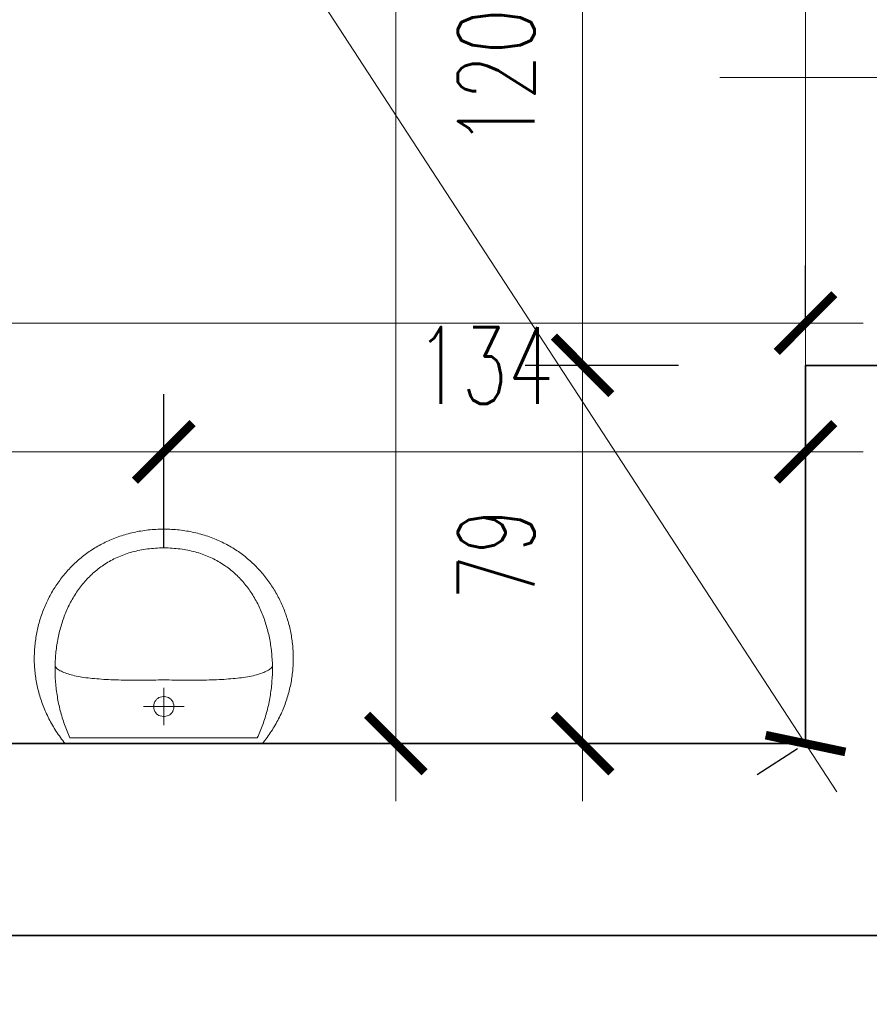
# Model space of a CAD drawing. Header units: inches. Extents: x 0 to 111471, y -105323 to 11070.
# Tile 31 of 256: x 624 to 801, y 227 to 432. Entities that reach past the tile are written whole.
import ezdxf

# ---------------------------------------------------------------- set-up
doc = ezdxf.new("R2010")
doc.units = ezdxf.units.IN
doc.header["$MEASUREMENT"] = 0
for name, color, linetype, lineweight in [('888 armatura', 1, 'Continuous', 0), ('888 drzwi i okna', 4, 'Continuous', 0), ('888 sciany istniejące', 2, 'Continuous', 35), ('888 widok', 8, 'Continuous', 0), ('888 wymiary', 1, 'Continuous', 0), ('Wymiary', 85, 'Continuous', 18)]:
    doc.layers.add(name, color=color, linetype=linetype, lineweight=lineweight)
doc.styles.add('TS 100_wymiary', font='romans.shx', dxfattribs={"width": 0.7, "height": 16})
doc.dimstyles.new('Dim Style 100', dxfattribs={"dimtxt": 16, "dimasz": 12, "dimexe": 12, "dimexo": 2, "dimgap": 10, "dimtad": 1, "dimdec": 0, "dimzin": 9, "dimtxsty": 'TS 100_wymiary', "dimblk": 'ARCHTICK', "dimcen": 2.5, "dimdle": 12, "dimclrd": 256, "dimclrt": 2, "dimadec": 0, "dimazin": 2, "dimtfac": 1, "dimtdec": 0, "dimtix": 1, "dimtmove": 2, "dimatfit": 3, "dimfxl": 0, "dimlwd": -1, "dimarcsym": 0})

# ---------------------------------------------------------------- blocks, each defined once
blk = doc.blocks.new('okno')
at = {"layer": '888 drzwi i okna'}
for points in [[(-70666.67, 13438.51), (-70666.67, 13544.86)], [(-70721.67, 13478.91), (-70611.67, 13478.91)], [(-70611.67, 13473.91), (-70721.67, 13473.91)]]:
    blk.add_lwpolyline(points, dxfattribs=at)
for points in [[(-70726.67, 13473.91), (-70721.67, 13473.91), (-70721.67, 13478.91), (-70726.67, 13478.91)], [(-70606.67, 13473.91), (-70611.67, 13473.91), (-70611.67, 13478.91), (-70606.67, 13478.91)]]:
    blk.add_lwpolyline(points, close=True, dxfattribs=at)
at = {"layer": '888 sciany istniejące'}
for p, q in [((-70726.67, 13496.41), (-70726.67, 13456.41)), ((-70606.67, 13456.41), (-70606.67, 13496.41))]:
    blk.add_line(p, q, dxfattribs=at)
at = {"layer": '888 widok'}
for p, q in [((-70606.67, 13496.41), (-70726.67, 13496.41)), ((-70726.67, 13456.41), (-70606.67, 13456.41))]:
    blk.add_line(p, q, dxfattribs=at)
blk = doc.blocks.new('umywalka_mala')
at = {"color": 0}
for p, q in [((-17.47, -0.26), (-17.26, 0)), ((-17.26, 0), (-17.26, 0)), ((-17.26, 0), (0, 0)), ((0, 0), (17.26, 0)), ((17.26, 0), (17.47, -0.26)), ((-18.64, -1.85), (-18.46, -1.58)), ((-18.46, -1.58), (-18.27, -1.32)), ((-18.27, -1.32), (-18.08, -1.05)), ((-18.08, -1.05), (-17.88, -0.79)), ((-17.88, -0.79), (-17.68, -0.52)), ((-17.68, -0.52), (-17.47, -0.26)), ((-16.76, -1.86), (-16.63, -1.57)), ((-16.63, -1.57), (-16.5, -1.29)), ((-16.5, -1.29), (-16.37, -1)), ((-16.37, -1), (-16.37, -1)), ((-16.37, -1), (16.42, -1)), ((16.42, -1), (16.55, -1.29)), ((16.55, -1.29), (16.68, -1.57)), ((16.68, -1.57), (16.8, -1.86)), ((17.47, -0.26), (17.68, -0.52)), ((17.68, -0.52), (17.88, -0.79)), ((17.88, -0.79), (18.08, -1.05)), ((18.08, -1.05), (18.27, -1.32)), ((18.27, -1.32), (18.46, -1.58)), ((18.46, -1.58), (18.64, -1.85)), ((-19.66, -3.49), (-19.5, -3.22)), ((-19.5, -3.22), (-19.33, -2.94)), ((-19.33, -2.94), (-19.17, -2.67)), ((-19.17, -2.67), (-19, -2.4)), ((-19, -2.4), (-18.82, -2.12)), ((-18.82, -2.12), (-18.64, -1.85)), ((-17.43, -3.62), (-17.33, -3.32)), ((-17.33, -3.32), (-17.22, -3.03)), ((-17.22, -3.03), (-17.11, -2.73)), ((-17.11, -2.73), (-17, -2.44)), ((-17, -2.44), (-16.88, -2.15)), ((-16.88, -2.15), (-16.76, -1.86)), ((0, -9.74), (0, -3.2)), ((16.8, -1.86), (16.92, -2.15)), ((16.92, -2.15), (17.04, -2.44)), ((17.04, -2.44), (17.15, -2.73)), ((17.15, -2.73), (17.26, -3.03)), ((17.26, -3.03), (17.37, -3.32)), ((17.37, -3.32), (17.47, -3.62)), ((18.64, -1.85), (18.82, -2.12)), ((18.82, -2.12), (19, -2.4)), ((19, -2.4), (19.17, -2.67)), ((19.17, -2.67), (19.33, -2.94)), ((19.33, -2.94), (19.5, -3.22)), ((19.5, -3.22), (19.66, -3.49)), ((-20.52, -5.18), (-20.38, -4.89)), ((-20.38, -4.89), (-20.25, -4.61)), ((-20.25, -4.61), (-20.1, -4.33)), ((-20.1, -4.33), (-19.96, -4.05)), ((-19.96, -4.05), (-19.81, -3.77)), ((-19.81, -3.77), (-19.66, -3.49)), ((-17.99, -5.43), (-17.91, -5.13)), ((-17.91, -5.13), (-17.82, -4.82)), ((-17.82, -4.82), (-17.73, -4.52)), ((-17.73, -4.52), (-17.63, -4.22)), ((-17.63, -4.22), (-17.54, -3.92)), ((-17.54, -3.92), (-17.43, -3.62)), ((-1.25, -5.2), (-1.06, -5.04)), ((-1.06, -5.04), (-0.84, -4.92)), ((-0.84, -4.92), (-0.61, -4.82)), ((-0.61, -4.82), (-0.37, -4.76)), ((-0.37, -4.76), (-0.12, -4.73)), ((-0.12, -4.73), (0.12, -4.73)), ((0.12, -4.73), (0.37, -4.76)), ((0.37, -4.76), (0.61, -4.82)), ((0.61, -4.82), (0.84, -4.92)), ((0.84, -4.92), (1.06, -5.04)), ((1.06, -5.04), (1.25, -5.2)), ((17.47, -3.62), (17.58, -3.92)), ((17.58, -3.92), (17.67, -4.22)), ((17.67, -4.22), (17.77, -4.52)), ((17.77, -4.52), (17.86, -4.82)), ((17.86, -4.82), (17.94, -5.13)), ((17.94, -5.13), (18.03, -5.43)), ((19.66, -3.49), (19.81, -3.77)), ((19.81, -3.77), (19.96, -4.05)), ((19.96, -4.05), (20.1, -4.33)), ((20.1, -4.33), (20.25, -4.61)), ((20.25, -4.61), (20.38, -4.89)), ((20.38, -4.89), (20.52, -5.18)), ((-21.33, -7.18), (-21.23, -6.89)), ((-21.23, -6.89), (-21.12, -6.6)), ((-21.12, -6.6), (-21.01, -6.31)), ((-21.01, -6.31), (-20.89, -6.03)), ((-20.89, -6.03), (-20.77, -5.74)), ((-20.77, -5.74), (-20.65, -5.46)), ((-20.65, -5.46), (-20.52, -5.18)), ((-18.37, -6.97), (-18.3, -6.66)), ((-18.3, -6.66), (-18.23, -6.35)), ((-18.23, -6.35), (-18.15, -6.04)), ((-18.15, -6.04), (-18.08, -5.74)), ((-18.08, -5.74), (-17.99, -5.43)), ((-3.54, -6.47), (3.54, -6.47)), ((-1.75, -6.47), (-1.73, -6.15)), ((-1.73, -6.79), (-1.75, -6.47)), ((-1.75, -6.47), (-1.75, -6.47)), ((-1.73, -6.15), (-1.66, -5.87)), ((-1.66, -7.07), (-1.73, -6.79)), ((-1.66, -5.87), (-1.56, -5.61)), ((-1.56, -5.61), (-1.42, -5.39)), ((-1.42, -5.39), (-1.25, -5.2)), ((1.25, -5.2), (1.42, -5.39)), ((1.42, -5.39), (1.56, -5.61)), ((1.56, -5.61), (1.66, -5.87)), ((1.66, -5.87), (1.73, -6.15)), ((1.73, -6.79), (1.66, -7.08)), ((1.73, -6.15), (1.75, -6.47)), ((1.75, -6.47), (1.73, -6.79)), ((1.75, -6.47), (1.75, -6.47)), ((18.03, -5.43), (18.11, -5.74)), ((18.11, -5.74), (18.19, -6.04)), ((18.19, -6.04), (18.26, -6.35)), ((18.26, -6.35), (18.33, -6.66)), ((18.33, -6.66), (18.4, -6.97)), ((20.52, -5.18), (20.65, -5.46)), ((20.65, -5.46), (20.77, -5.74)), ((20.77, -5.74), (20.89, -6.03)), ((20.89, -6.03), (21.01, -6.31)), ((21.01, -6.31), (21.12, -6.6)), ((21.12, -6.6), (21.23, -6.89)), ((21.23, -6.89), (21.33, -7.18)), ((-21.8, -8.62), (-21.71, -8.33)), ((-21.71, -8.33), (-21.62, -8.04)), ((-21.62, -8.04), (-21.53, -7.75)), ((-21.53, -7.75), (-21.43, -7.46)), ((-21.43, -7.46), (-21.33, -7.18)), ((-18.7, -8.83), (-18.66, -8.52)), ((-18.66, -8.52), (-18.61, -8.21)), ((-18.61, -8.21), (-18.55, -7.9)), ((-18.55, -7.9), (-18.49, -7.59)), ((-18.49, -7.59), (-18.43, -7.28)), ((-18.43, -7.28), (-18.37, -6.97)), ((-1.56, -7.33), (-1.66, -7.07)), ((-1.42, -7.55), (-1.56, -7.33)), ((-1.25, -7.74), (-1.42, -7.55)), ((-1.06, -7.9), (-1.25, -7.74)), ((-0.84, -8.03), (-1.06, -7.9)), ((-0.61, -8.12), (-0.84, -8.03)), ((-0.37, -8.19), (-0.61, -8.12)), ((-0.13, -8.22), (-0.37, -8.19)), ((0.12, -8.22), (-0.13, -8.22)), ((0.37, -8.19), (0.12, -8.22)), ((0.61, -8.12), (0.37, -8.19)), ((0.84, -8.03), (0.61, -8.12)), ((1.06, -7.9), (0.84, -8.03)), ((1.25, -7.74), (1.06, -7.9)), ((1.42, -7.55), (1.25, -7.74)), ((1.56, -7.33), (1.42, -7.55)), ((1.66, -7.08), (1.56, -7.33)), ((18.4, -6.97), (18.46, -7.28)), ((18.46, -7.28), (18.52, -7.59)), ((18.52, -7.59), (18.58, -7.9)), ((18.58, -7.9), (18.63, -8.21)), ((18.63, -8.21), (18.68, -8.52)), ((18.68, -8.52), (18.73, -8.83)), ((21.33, -7.18), (21.43, -7.46)), ((21.43, -7.46), (21.53, -7.75)), ((21.53, -7.75), (21.62, -8.04)), ((21.62, -8.04), (21.71, -8.33)), ((21.71, -8.33), (21.8, -8.62)), ((-22.22, -10.38), (-22.16, -10.08)), ((-22.16, -10.08), (-22.09, -9.79)), ((-22.09, -9.79), (-22.02, -9.5)), ((-22.02, -9.5), (-21.95, -9.21)), ((-21.95, -9.21), (-21.88, -8.92)), ((-21.88, -8.92), (-21.8, -8.62)), ((-18.89, -10.4), (-18.86, -10.09)), ((-18.86, -10.09), (-18.83, -9.77)), ((-18.83, -9.77), (-18.79, -9.46)), ((-18.79, -9.46), (-18.75, -9.15)), ((-18.75, -9.15), (-18.7, -8.83)), ((18.73, -8.83), (18.77, -9.15)), ((18.77, -9.15), (18.81, -9.46)), ((18.81, -9.46), (18.85, -9.77)), ((18.85, -9.77), (18.89, -10.09)), ((18.89, -10.09), (18.92, -10.4)), ((21.8, -8.62), (21.88, -8.92)), ((21.88, -8.92), (21.95, -9.21)), ((21.95, -9.21), (22.02, -9.5)), ((22.02, -9.5), (22.09, -9.79)), ((22.09, -9.79), (22.16, -10.08)), ((22.16, -10.08), (22.22, -10.38)), ((-22.5, -12.14), (-22.46, -11.85)), ((-22.46, -11.85), (-22.42, -11.55)), ((-22.42, -11.55), (-22.38, -11.26)), ((-22.38, -11.26), (-22.33, -10.96)), ((-22.33, -10.96), (-22.27, -10.67)), ((-22.27, -10.67), (-22.22, -10.38)), ((-19.01, -12.29), (-19, -11.98)), ((-19, -11.98), (-18.98, -11.66)), ((-18.98, -11.66), (-18.96, -11.35)), ((-18.96, -11.35), (-18.94, -11.03)), ((-18.94, -11.03), (-18.92, -10.72)), ((-18.92, -10.72), (-18.89, -10.4)), ((-16.21, -12.02), (-16.48, -12.09)), ((-15.92, -11.94), (-16.21, -12.02)), ((-15.62, -11.87), (-15.92, -11.94)), ((-15.31, -11.81), (-15.62, -11.87)), ((-14.99, -11.74), (-15.31, -11.81)), ((-14.66, -11.68), (-14.99, -11.74)), ((-14.32, -11.63), (-14.66, -11.68)), ((-13.98, -11.57), (-14.32, -11.63)), ((-13.62, -11.52), (-13.98, -11.57)), ((-13.26, -11.48), (-13.62, -11.52)), ((-12.89, -11.43), (-13.26, -11.48)), ((-12.51, -11.39), (-12.89, -11.43)), ((-12.12, -11.36), (-12.51, -11.39)), ((-11.73, -11.32), (-12.12, -11.36)), ((-11.33, -11.29), (-11.73, -11.32)), ((-10.93, -11.26), (-11.33, -11.29)), ((-10.52, -11.23), (-10.93, -11.26)), ((-10.1, -11.21), (-10.52, -11.23)), ((-9.67, -11.18), (-10.1, -11.21)), ((-9.25, -11.16), (-9.67, -11.18)), ((-8.81, -11.15), (-9.25, -11.16)), ((-8.37, -11.13), (-8.81, -11.15)), ((-7.93, -11.12), (-8.37, -11.13)), ((-7.48, -11.11), (-7.93, -11.12)), ((-7.03, -11.1), (-7.48, -11.11)), ((-6.58, -11.09), (-7.03, -11.1)), ((-6.12, -11.08), (-6.58, -11.09)), ((-5.66, -11.08), (-6.12, -11.08)), ((-5.2, -11.08), (-5.66, -11.08)), ((-4.73, -11.08), (-5.2, -11.08)), ((-4.26, -11.08), (-4.73, -11.08)), ((-3.79, -11.08), (-4.26, -11.08)), ((-3.32, -11.08), (-3.79, -11.08)), ((-2.85, -11.09), (-3.32, -11.08)), ((-2.37, -11.09), (-2.85, -11.09)), ((-1.9, -11.1), (-2.37, -11.09)), ((-1.42, -11.11), (-1.9, -11.1)), ((-0.95, -11.12), (-1.42, -11.11)), ((-0.47, -11.13), (-0.95, -11.12)), ((0, -11.14), (-0.47, -11.13)), ((0.47, -11.13), (0, -11.14)), ((0.95, -11.12), (0.47, -11.13)), ((1.42, -11.11), (0.95, -11.12)), ((1.9, -11.1), (1.42, -11.11)), ((2.37, -11.09), (1.9, -11.1)), ((2.85, -11.09), (2.37, -11.09)), ((3.32, -11.08), (2.85, -11.09)), ((3.79, -11.08), (3.32, -11.08)), ((4.26, -11.08), (3.79, -11.08)), ((4.73, -11.08), (4.26, -11.08)), ((5.2, -11.08), (4.73, -11.08)), ((5.66, -11.08), (5.2, -11.08)), ((6.12, -11.08), (5.66, -11.08)), ((6.58, -11.09), (6.12, -11.08)), ((7.03, -11.1), (6.58, -11.09)), ((7.48, -11.11), (7.03, -11.1)), ((7.93, -11.12), (7.48, -11.11)), ((8.37, -11.13), (7.93, -11.12)), ((8.81, -11.15), (8.37, -11.13)), ((9.25, -11.16), (8.81, -11.15)), ((9.67, -11.18), (9.25, -11.16)), ((10.1, -11.21), (9.67, -11.18)), ((10.52, -11.23), (10.1, -11.21)), ((10.93, -11.26), (10.52, -11.23)), ((11.33, -11.29), (10.93, -11.26)), ((11.73, -11.32), (11.33, -11.29)), ((12.12, -11.36), (11.73, -11.32)), ((12.51, -11.39), (12.12, -11.36)), ((12.89, -11.43), (12.51, -11.39)), ((13.26, -11.48), (12.89, -11.43)), ((13.62, -11.52), (13.26, -11.48)), ((13.98, -11.57), (13.62, -11.52)), ((14.32, -11.63), (13.98, -11.57)), ((14.66, -11.68), (14.32, -11.63)), ((14.99, -11.74), (14.66, -11.68)), ((15.31, -11.81), (14.99, -11.74)), ((15.62, -11.87), (15.31, -11.81)), ((15.92, -11.94), (15.62, -11.87)), ((16.21, -12.02), (15.92, -11.94)), ((16.48, -12.09), (16.21, -12.02)), ((18.92, -10.4), (18.94, -10.72)), ((18.94, -10.72), (18.97, -11.03)), ((18.97, -11.03), (18.99, -11.35)), ((18.99, -11.35), (19, -11.66)), ((19, -11.66), (19.02, -11.98)), ((19.02, -11.98), (19.03, -12.29)), ((22.22, -10.38), (22.27, -10.67)), ((22.27, -10.67), (22.33, -10.96)), ((22.33, -10.96), (22.38, -11.26)), ((22.38, -11.26), (22.42, -11.55)), ((22.42, -11.55), (22.46, -11.85)), ((22.46, -11.85), (22.5, -12.14)), ((-22.64, -13.9), (-22.63, -13.61)), ((-22.63, -13.61), (-22.61, -13.32)), ((-22.61, -13.32), (-22.59, -13.02)), ((-22.59, -13.02), (-22.56, -12.73)), ((-22.56, -12.73), (-22.53, -12.43)), ((-22.53, -12.43), (-22.5, -12.14)), ((-18.91, -13.34), (-19.03, -13.47)), ((-19.02, -12.92), (-19.01, -12.6)), ((-19.02, -13.23), (-19.02, -12.92)), ((-19.01, -13.55), (-19.02, -13.23)), ((-19.01, -12.6), (-19.01, -12.29)), ((-19.01, -13.86), (-19.01, -13.55)), ((-18.78, -13.21), (-18.91, -13.34)), ((-18.64, -13.08), (-18.78, -13.21)), ((-18.48, -12.97), (-18.64, -13.08)), ((-18.31, -12.85), (-18.48, -12.97)), ((-18.12, -12.74), (-18.31, -12.85)), ((-17.92, -12.64), (-18.12, -12.74)), ((-17.71, -12.54), (-17.92, -12.64)), ((-17.49, -12.44), (-17.71, -12.54)), ((-17.26, -12.35), (-17.49, -12.44)), ((-17.01, -12.26), (-17.26, -12.35)), ((-16.75, -12.17), (-17.01, -12.26)), ((-16.48, -12.09), (-16.75, -12.17)), ((16.75, -12.17), (16.48, -12.09)), ((17.01, -12.26), (16.75, -12.17)), ((17.26, -12.35), (17.01, -12.26)), ((17.49, -12.44), (17.26, -12.35)), ((17.71, -12.54), (17.49, -12.44)), ((17.92, -12.64), (17.71, -12.54)), ((18.12, -12.74), (17.92, -12.64)), ((18.31, -12.85), (18.12, -12.74)), ((18.48, -12.97), (18.31, -12.85)), ((18.64, -13.08), (18.48, -12.97)), ((18.78, -13.21), (18.64, -13.08)), ((18.91, -13.34), (18.78, -13.21)), ((19.03, -13.47), (18.91, -13.34)), ((19.03, -13.55), (19.02, -13.86)), ((19.03, -12.29), (19.03, -12.6)), ((19.03, -12.6), (19.03, -12.92)), ((19.03, -12.92), (19.03, -13.23)), ((19.03, -13.23), (19.03, -13.55)), ((22.5, -12.14), (22.53, -12.43)), ((22.53, -12.43), (22.56, -12.73)), ((22.56, -12.73), (22.59, -13.02)), ((22.59, -13.02), (22.61, -13.32)), ((22.61, -13.32), (22.63, -13.61)), ((22.63, -13.61), (22.64, -13.9)), ((-22.67, -14.78), (-22.66, -14.49)), ((-22.67, -15.07), (-22.67, -14.78)), ((-22.66, -15.37), (-22.67, -15.07)), ((-22.66, -14.2), (-22.64, -13.9)), ((-22.66, -14.49), (-22.66, -14.2)), ((-22.65, -15.66), (-22.66, -15.37)), ((-19, -14.17), (-19.01, -13.86)), ((-18.98, -14.48), (-19, -14.17)), ((-18.96, -14.8), (-18.98, -14.48)), ((-18.94, -15.11), (-18.96, -14.8)), ((-18.92, -15.42), (-18.94, -15.11)), ((-18.89, -15.73), (-18.92, -15.42)), ((18.93, -15.42), (18.91, -15.73)), ((18.96, -15.11), (18.93, -15.42)), ((18.98, -14.8), (18.96, -15.11)), ((19, -14.48), (18.98, -14.8)), ((19.01, -14.17), (19, -14.48)), ((19.02, -13.86), (19.01, -14.17)), ((22.64, -13.9), (22.66, -14.2)), ((22.66, -15.37), (22.65, -15.66)), ((22.66, -14.2), (22.66, -14.49)), ((22.66, -14.49), (22.67, -14.78)), ((22.67, -15.07), (22.66, -15.37)), ((22.67, -14.78), (22.67, -15.07)), ((-22.64, -15.95), (-22.65, -15.66)), ((-22.63, -16.24), (-22.64, -15.95)), ((-22.61, -16.53), (-22.63, -16.24)), ((-22.59, -16.82), (-22.61, -16.53)), ((-22.56, -17.11), (-22.59, -16.82)), ((-22.53, -17.4), (-22.56, -17.11)), ((-18.86, -16.04), (-18.89, -15.73)), ((-18.83, -16.35), (-18.86, -16.04)), ((-18.79, -16.65), (-18.83, -16.35)), ((-18.75, -16.96), (-18.79, -16.65)), ((-18.7, -17.27), (-18.75, -16.96)), ((18.76, -16.96), (18.72, -17.27)), ((18.8, -16.65), (18.76, -16.96)), ((18.84, -16.35), (18.8, -16.65)), ((18.88, -16.04), (18.84, -16.35)), ((18.91, -15.73), (18.88, -16.04)), ((22.56, -17.11), (22.53, -17.4)), ((22.59, -16.82), (22.56, -17.11)), ((22.61, -16.53), (22.59, -16.82)), ((22.63, -16.24), (22.61, -16.53)), ((22.64, -15.95), (22.63, -16.24)), ((22.65, -15.66), (22.64, -15.95)), ((-22.5, -17.69), (-22.53, -17.4)), ((-22.46, -17.98), (-22.5, -17.69)), ((-22.42, -18.26), (-22.46, -17.98)), ((-22.38, -18.55), (-22.42, -18.26)), ((-22.33, -18.84), (-22.38, -18.55)), ((-22.28, -19.12), (-22.33, -18.84)), ((-18.65, -17.57), (-18.7, -17.27)), ((-18.6, -17.87), (-18.65, -17.57)), ((-18.55, -18.18), (-18.6, -17.87)), ((-18.49, -18.48), (-18.55, -18.18)), ((-18.43, -18.78), (-18.49, -18.48)), ((-18.36, -19.08), (-18.43, -18.78)), ((18.44, -18.78), (18.37, -19.08)), ((18.5, -18.48), (18.44, -18.78)), ((18.56, -18.18), (18.5, -18.48)), ((18.61, -17.87), (18.56, -18.18)), ((18.67, -17.57), (18.61, -17.87)), ((18.72, -17.27), (18.67, -17.57)), ((22.33, -18.84), (22.28, -19.12)), ((22.38, -18.55), (22.33, -18.84)), ((22.42, -18.26), (22.38, -18.55)), ((22.46, -17.98), (22.42, -18.26)), ((22.5, -17.69), (22.46, -17.98)), ((22.53, -17.4), (22.5, -17.69)), ((-22.23, -19.4), (-22.28, -19.12)), ((-22.17, -19.69), (-22.23, -19.4)), ((-22.11, -19.97), (-22.17, -19.69)), ((-22.04, -20.25), (-22.11, -19.97)), ((-21.98, -20.53), (-22.04, -20.25)), ((-21.9, -20.81), (-21.98, -20.53)), ((-18.29, -19.37), (-18.36, -19.08)), ((-18.22, -19.67), (-18.29, -19.37)), ((-18.14, -19.97), (-18.22, -19.67)), ((-18.06, -20.26), (-18.14, -19.97)), ((-17.98, -20.55), (-18.06, -20.26)), ((-17.89, -20.84), (-17.98, -20.55)), ((17.99, -20.55), (17.9, -20.84)), ((18.07, -20.26), (17.99, -20.55)), ((18.15, -19.97), (18.07, -20.26)), ((18.23, -19.67), (18.15, -19.97)), ((18.3, -19.37), (18.23, -19.67)), ((18.37, -19.08), (18.3, -19.37)), ((21.98, -20.53), (21.9, -20.81)), ((22.04, -20.25), (21.98, -20.53)), ((22.11, -19.97), (22.04, -20.25)), ((22.17, -19.69), (22.11, -19.97)), ((22.23, -19.4), (22.17, -19.69)), ((22.28, -19.12), (22.23, -19.4)), ((-21.83, -21.09), (-21.9, -20.81)), ((-21.75, -21.37), (-21.83, -21.09)), ((-21.67, -21.64), (-21.75, -21.37)), ((-21.58, -21.92), (-21.67, -21.64)), ((-21.5, -22.19), (-21.58, -21.92)), ((-21.4, -22.46), (-21.5, -22.19)), ((-17.8, -21.13), (-17.89, -20.84)), ((-17.71, -21.42), (-17.8, -21.13)), ((-17.61, -21.7), (-17.71, -21.42)), ((-17.51, -21.98), (-17.61, -21.7)), ((-17.41, -22.27), (-17.51, -21.98)), ((-17.3, -22.55), (-17.41, -22.27)), ((17.41, -22.27), (17.3, -22.55)), ((17.52, -21.98), (17.41, -22.27)), ((17.62, -21.7), (17.52, -21.98)), ((17.72, -21.42), (17.62, -21.7)), ((17.81, -21.13), (17.72, -21.42)), ((17.9, -20.84), (17.81, -21.13)), ((21.5, -22.19), (21.4, -22.46)), ((21.58, -21.92), (21.5, -22.19)), ((21.67, -21.64), (21.58, -21.92)), ((21.75, -21.37), (21.67, -21.64)), ((21.83, -21.09), (21.75, -21.37)), ((21.9, -20.81), (21.83, -21.09)), ((-21.31, -22.73), (-21.4, -22.46)), ((-21.21, -23), (-21.31, -22.73)), ((-21.11, -23.27), (-21.21, -23)), ((-21, -23.54), (-21.11, -23.27)), ((-20.89, -23.81), (-21, -23.54)), ((-20.78, -24.07), (-20.89, -23.81)), ((-20.67, -24.33), (-20.78, -24.07)), ((-17.19, -22.82), (-17.3, -22.55)), ((-17.07, -23.1), (-17.19, -22.82)), ((-16.95, -23.37), (-17.07, -23.1)), ((-16.83, -23.64), (-16.95, -23.37)), ((-16.7, -23.91), (-16.83, -23.64)), ((-16.58, -24.18), (-16.7, -23.91)), ((16.71, -23.91), (16.58, -24.18)), ((16.84, -23.64), (16.71, -23.91)), ((16.96, -23.37), (16.84, -23.64)), ((17.08, -23.1), (16.96, -23.37)), ((17.19, -22.82), (17.08, -23.1)), ((17.3, -22.55), (17.19, -22.82)), ((20.78, -24.07), (20.67, -24.33)), ((20.89, -23.81), (20.78, -24.07)), ((21, -23.54), (20.89, -23.81)), ((21.11, -23.27), (21, -23.54)), ((21.21, -23), (21.11, -23.27)), ((21.31, -22.73), (21.21, -23)), ((21.4, -22.46), (21.31, -22.73)), ((-20.55, -24.59), (-20.67, -24.33)), ((-20.43, -24.85), (-20.55, -24.59)), ((-20.3, -25.11), (-20.43, -24.85)), ((-20.17, -25.37), (-20.3, -25.11)), ((-20.04, -25.62), (-20.17, -25.37)), ((-19.91, -25.88), (-20.04, -25.62)), ((-16.44, -24.44), (-16.58, -24.18)), ((-16.31, -24.71), (-16.44, -24.44)), ((-16.17, -24.97), (-16.31, -24.71)), ((-16.02, -25.22), (-16.17, -24.97)), ((-15.88, -25.48), (-16.02, -25.22)), ((-15.72, -25.73), (-15.88, -25.48)), ((-15.57, -25.98), (-15.72, -25.73)), ((15.73, -25.73), (15.57, -25.98)), ((15.88, -25.48), (15.73, -25.73)), ((16.03, -25.22), (15.88, -25.48)), ((16.17, -24.97), (16.03, -25.22)), ((16.31, -24.71), (16.17, -24.97)), ((16.45, -24.44), (16.31, -24.71)), ((16.58, -24.18), (16.45, -24.44)), ((20.04, -25.62), (19.91, -25.88)), ((20.17, -25.37), (20.04, -25.62)), ((20.3, -25.11), (20.17, -25.37)), ((20.43, -24.85), (20.3, -25.11)), ((20.55, -24.59), (20.43, -24.85)), ((20.67, -24.33), (20.55, -24.59)), ((-19.77, -26.13), (-19.91, -25.88)), ((-19.63, -26.38), (-19.77, -26.13)), ((-19.49, -26.63), (-19.63, -26.38)), ((-19.34, -26.87), (-19.49, -26.63)), ((-19.19, -27.12), (-19.34, -26.87)), ((-19.04, -27.36), (-19.19, -27.12)), ((-18.88, -27.6), (-19.04, -27.36)), ((-15.41, -26.23), (-15.57, -25.98)), ((-15.25, -26.47), (-15.41, -26.23)), ((-15.09, -26.72), (-15.25, -26.47)), ((-14.92, -26.96), (-15.09, -26.72)), ((-14.75, -27.19), (-14.92, -26.96)), ((-14.57, -27.42), (-14.75, -27.19)), ((-14.39, -27.65), (-14.57, -27.42)), ((14.57, -27.42), (14.39, -27.65)), ((14.75, -27.19), (14.57, -27.42)), ((14.92, -26.96), (14.75, -27.19)), ((15.09, -26.72), (14.92, -26.96)), ((15.25, -26.47), (15.09, -26.72)), ((15.42, -26.23), (15.25, -26.47)), ((15.57, -25.98), (15.42, -26.23)), ((19.04, -27.36), (18.88, -27.6)), ((19.19, -27.12), (19.04, -27.36)), ((19.34, -26.87), (19.19, -27.12)), ((19.49, -26.63), (19.34, -26.87)), ((19.63, -26.38), (19.49, -26.63)), ((19.77, -26.13), (19.63, -26.38)), ((19.91, -25.88), (19.77, -26.13)), ((-18.72, -27.84), (-18.88, -27.6)), ((-18.56, -28.08), (-18.72, -27.84)), ((-18.39, -28.31), (-18.56, -28.08)), ((-18.22, -28.54), (-18.39, -28.31)), ((-18.05, -28.77), (-18.22, -28.54)), ((-17.88, -29), (-18.05, -28.77)), ((-17.7, -29.23), (-17.88, -29)), ((-17.52, -29.45), (-17.7, -29.23)), ((-14.21, -27.88), (-14.39, -27.65)), ((-14.02, -28.11), (-14.21, -27.88)), ((-13.83, -28.33), (-14.02, -28.11)), ((-13.64, -28.55), (-13.83, -28.33)), ((-13.44, -28.76), (-13.64, -28.55)), ((-13.24, -28.97), (-13.44, -28.76)), ((-13.03, -29.18), (-13.24, -28.97)), ((-12.82, -29.38), (-13.03, -29.18)), ((13.03, -29.18), (12.83, -29.38)), ((13.24, -28.97), (13.03, -29.18)), ((13.44, -28.76), (13.24, -28.97)), ((13.64, -28.55), (13.44, -28.76)), ((13.83, -28.33), (13.64, -28.55)), ((14.02, -28.11), (13.83, -28.33)), ((14.21, -27.88), (14.02, -28.11)), ((14.39, -27.65), (14.21, -27.88)), ((17.7, -29.23), (17.52, -29.45)), ((17.88, -29), (17.7, -29.23)), ((18.05, -28.77), (17.88, -29)), ((18.22, -28.54), (18.05, -28.77)), ((18.39, -28.31), (18.22, -28.54)), ((18.56, -28.08), (18.39, -28.31)), ((18.72, -27.84), (18.56, -28.08)), ((18.88, -27.6), (18.72, -27.84)), ((-17.34, -29.67), (-17.52, -29.45)), ((-17.15, -29.89), (-17.34, -29.67)), ((-16.96, -30.11), (-17.15, -29.89)), ((-16.77, -30.32), (-16.96, -30.11)), ((-16.57, -30.53), (-16.77, -30.32)), ((-16.37, -30.74), (-16.57, -30.53)), ((-16.17, -30.95), (-16.37, -30.74)), ((-15.97, -31.15), (-16.17, -30.95)), ((-12.61, -29.59), (-12.82, -29.38)), ((-12.4, -29.78), (-12.61, -29.59)), ((-12.18, -29.98), (-12.4, -29.78)), ((-11.95, -30.17), (-12.18, -29.98)), ((-11.73, -30.35), (-11.95, -30.17)), ((-11.5, -30.54), (-11.73, -30.35)), ((-11.26, -30.72), (-11.5, -30.54)), ((-11.02, -30.89), (-11.26, -30.72)), ((-10.78, -31.06), (-11.02, -30.89)), ((11.03, -30.89), (10.78, -31.06)), ((11.26, -30.72), (11.03, -30.89)), ((11.5, -30.54), (11.26, -30.72)), ((11.73, -30.35), (11.5, -30.54)), ((11.95, -30.17), (11.73, -30.35)), ((12.18, -29.98), (11.95, -30.17)), ((12.4, -29.78), (12.18, -29.98)), ((12.61, -29.59), (12.4, -29.78)), ((12.83, -29.38), (12.61, -29.59)), ((16.17, -30.95), (15.97, -31.15)), ((16.37, -30.74), (16.17, -30.95)), ((16.57, -30.53), (16.37, -30.74)), ((16.77, -30.32), (16.57, -30.53)), ((16.96, -30.11), (16.77, -30.32)), ((17.15, -29.89), (16.96, -30.11)), ((17.34, -29.67), (17.15, -29.89)), ((17.52, -29.45), (17.34, -29.67)), ((-15.76, -31.36), (-15.97, -31.15)), ((-15.55, -31.56), (-15.76, -31.36)), ((-15.34, -31.75), (-15.55, -31.56)), ((-15.12, -31.95), (-15.34, -31.75)), ((-14.91, -32.14), (-15.12, -31.95)), ((-14.68, -32.33), (-14.91, -32.14)), ((-14.46, -32.51), (-14.68, -32.33)), ((-14.23, -32.7), (-14.46, -32.51)), ((-14, -32.88), (-14.23, -32.7)), ((-10.54, -31.23), (-10.78, -31.06)), ((-10.29, -31.4), (-10.54, -31.23)), ((-10.04, -31.56), (-10.29, -31.4)), ((-9.78, -31.71), (-10.04, -31.56)), ((-9.52, -31.86), (-9.78, -31.71)), ((-9.26, -32.01), (-9.52, -31.86)), ((-8.99, -32.15), (-9.26, -32.01)), ((-8.72, -32.29), (-8.99, -32.15)), ((-8.45, -32.43), (-8.72, -32.29)), ((-8.17, -32.56), (-8.45, -32.43)), ((-7.89, -32.68), (-8.17, -32.56)), ((-7.6, -32.8), (-7.89, -32.68)), ((7.89, -32.68), (7.6, -32.8)), ((8.17, -32.56), (7.89, -32.68)), ((8.45, -32.43), (8.17, -32.56)), ((8.72, -32.29), (8.45, -32.43)), ((8.99, -32.15), (8.72, -32.29)), ((9.26, -32.01), (8.99, -32.15)), ((9.52, -31.86), (9.26, -32.01)), ((9.78, -31.71), (9.52, -31.86)), ((10.04, -31.56), (9.78, -31.71)), ((10.29, -31.4), (10.04, -31.56)), ((10.54, -31.23), (10.29, -31.4)), ((10.78, -31.06), (10.54, -31.23)), ((14.23, -32.7), (14, -32.88)), ((14.46, -32.51), (14.23, -32.7)), ((14.68, -32.33), (14.46, -32.51)), ((14.91, -32.14), (14.68, -32.33)), ((15.12, -31.95), (14.91, -32.14)), ((15.34, -31.75), (15.12, -31.95)), ((15.55, -31.56), (15.34, -31.75)), ((15.76, -31.36), (15.55, -31.56)), ((15.97, -31.15), (15.76, -31.36)), ((-13.77, -33.05), (-14, -32.88)), ((-13.54, -33.23), (-13.77, -33.05)), ((-13.3, -33.4), (-13.54, -33.23)), ((-13.06, -33.57), (-13.3, -33.4)), ((-12.82, -33.73), (-13.06, -33.57)), ((-12.57, -33.9), (-12.82, -33.73)), ((-12.32, -34.06), (-12.57, -33.9)), ((-12.07, -34.21), (-12.32, -34.06)), ((-11.82, -34.37), (-12.07, -34.21)), ((-11.56, -34.52), (-11.82, -34.37)), ((-7.31, -32.92), (-7.6, -32.8)), ((-7.02, -33.03), (-7.31, -32.92)), ((-6.72, -33.14), (-7.02, -33.03)), ((-6.42, -33.24), (-6.72, -33.14)), ((-6.12, -33.34), (-6.42, -33.24)), ((-5.81, -33.43), (-6.12, -33.34)), ((-5.5, -33.52), (-5.81, -33.43)), ((-5.18, -33.61), (-5.5, -33.52)), ((-4.86, -33.68), (-5.18, -33.61)), ((-4.54, -33.76), (-4.86, -33.68)), ((-4.21, -33.83), (-4.54, -33.76)), ((-3.88, -33.89), (-4.21, -33.83)), ((-3.55, -33.95), (-3.88, -33.89)), ((-3.21, -34), (-3.55, -33.95)), ((-2.87, -34.05), (-3.21, -34)), ((-2.52, -34.09), (-2.87, -34.05)), ((-2.17, -34.12), (-2.52, -34.09)), ((-1.82, -34.15), (-2.17, -34.12)), ((-1.46, -34.18), (-1.82, -34.15)), ((-1.1, -34.2), (-1.46, -34.18)), ((-0.74, -34.21), (-1.1, -34.2)), ((-0.37, -34.22), (-0.74, -34.21)), ((0, -34.23), (-0.37, -34.22)), ((0.37, -34.22), (0, -34.23)), ((0, -34.23), (0, -34.23)), ((0.74, -34.21), (0.37, -34.22)), ((1.1, -34.2), (0.74, -34.21)), ((1.46, -34.18), (1.1, -34.2)), ((1.82, -34.15), (1.46, -34.18)), ((2.17, -34.12), (1.82, -34.15)), ((2.52, -34.09), (2.17, -34.12)), ((2.87, -34.05), (2.52, -34.09)), ((3.21, -34), (2.87, -34.05)), ((3.55, -33.95), (3.21, -34)), ((3.88, -33.89), (3.55, -33.95)), ((4.21, -33.83), (3.88, -33.89)), ((4.54, -33.76), (4.21, -33.83)), ((4.86, -33.68), (4.54, -33.76)), ((5.18, -33.61), (4.86, -33.68)), ((5.5, -33.52), (5.18, -33.61)), ((5.81, -33.43), (5.5, -33.52)), ((6.12, -33.34), (5.81, -33.43)), ((6.42, -33.24), (6.12, -33.34)), ((6.72, -33.14), (6.42, -33.24)), ((7.02, -33.03), (6.72, -33.14)), ((7.31, -32.92), (7.02, -33.03)), ((7.6, -32.8), (7.31, -32.92)), ((11.82, -34.37), (11.56, -34.52)), ((12.07, -34.21), (11.82, -34.37)), ((12.32, -34.06), (12.07, -34.21)), ((12.57, -33.9), (12.32, -34.06)), ((12.82, -33.73), (12.57, -33.9)), ((13.06, -33.57), (12.82, -33.73)), ((13.3, -33.4), (13.06, -33.57)), ((13.54, -33.23), (13.3, -33.4)), ((13.77, -33.05), (13.54, -33.23)), ((14, -32.88), (13.77, -33.05)), ((-11.3, -34.66), (-11.56, -34.52)), ((-11.04, -34.81), (-11.3, -34.66)), ((-10.78, -34.95), (-11.04, -34.81)), ((-10.51, -35.08), (-10.78, -34.95)), ((-10.24, -35.22), (-10.51, -35.08)), ((-9.97, -35.35), (-10.24, -35.22)), ((-9.69, -35.47), (-9.97, -35.35)), ((-9.42, -35.6), (-9.69, -35.47)), ((-9.14, -35.72), (-9.42, -35.6)), ((-8.86, -35.83), (-9.14, -35.72)), ((-8.57, -35.95), (-8.86, -35.83)), ((-8.28, -36.06), (-8.57, -35.95)), ((-8, -36.16), (-8.28, -36.06)), ((-7.7, -36.26), (-8, -36.16)), ((8, -36.16), (7.7, -36.26)), ((8.28, -36.06), (8, -36.16)), ((8.57, -35.95), (8.28, -36.06)), ((8.86, -35.83), (8.57, -35.95)), ((9.14, -35.72), (8.86, -35.83)), ((9.42, -35.6), (9.14, -35.72)), ((9.69, -35.47), (9.42, -35.6)), ((9.97, -35.35), (9.69, -35.47)), ((10.24, -35.22), (9.97, -35.35)), ((10.51, -35.08), (10.24, -35.22)), ((10.78, -34.95), (10.51, -35.08)), ((11.04, -34.81), (10.78, -34.95)), ((11.3, -34.66), (11.04, -34.81)), ((11.56, -34.52), (11.3, -34.66)), ((-7.41, -36.36), (-7.7, -36.26)), ((-7.11, -36.45), (-7.41, -36.36)), ((-6.81, -36.54), (-7.11, -36.45)), ((-6.51, -36.63), (-6.81, -36.54)), ((-6.21, -36.71), (-6.51, -36.63)), ((-5.9, -36.79), (-6.21, -36.71)), ((-5.59, -36.87), (-5.9, -36.79)), ((-5.28, -36.94), (-5.59, -36.87)), ((-4.97, -37), (-5.28, -36.94)), ((-4.65, -37.07), (-4.97, -37)), ((-4.34, -37.13), (-4.65, -37.07)), ((-4.02, -37.18), (-4.34, -37.13)), ((-3.69, -37.23), (-4.02, -37.18)), ((-3.37, -37.28), (-3.69, -37.23)), ((-3.04, -37.32), (-3.37, -37.28)), ((-2.71, -37.36), (-3.04, -37.32)), ((-2.38, -37.39), (-2.71, -37.36)), ((-2.05, -37.42), (-2.38, -37.39)), ((-1.71, -37.44), (-2.05, -37.42)), ((-1.37, -37.46), (-1.71, -37.44)), ((-1.03, -37.48), (-1.37, -37.46)), ((-0.69, -37.49), (-1.03, -37.48)), ((-0.35, -37.5), (-0.69, -37.49)), ((0, -37.5), (-0.35, -37.5)), ((0.35, -37.5), (0, -37.5)), ((0, -37.5), (0, -37.5)), ((0.69, -37.49), (0.35, -37.5)), ((1.03, -37.48), (0.69, -37.49)), ((1.37, -37.46), (1.03, -37.48)), ((1.71, -37.44), (1.37, -37.46)), ((2.05, -37.42), (1.71, -37.44)), ((2.38, -37.39), (2.05, -37.42)), ((2.71, -37.36), (2.38, -37.39)), ((3.04, -37.32), (2.71, -37.36)), ((3.37, -37.28), (3.04, -37.32)), ((3.69, -37.23), (3.37, -37.28)), ((4.02, -37.18), (3.69, -37.23)), ((4.34, -37.13), (4.02, -37.18)), ((4.65, -37.07), (4.34, -37.13)), ((4.97, -37), (4.65, -37.07)), ((5.28, -36.94), (4.97, -37)), ((5.59, -36.87), (5.28, -36.94)), ((5.9, -36.79), (5.59, -36.87)), ((6.21, -36.71), (5.9, -36.79)), ((6.51, -36.63), (6.21, -36.71)), ((6.81, -36.54), (6.51, -36.63)), ((7.11, -36.45), (6.81, -36.54)), ((7.41, -36.36), (7.11, -36.45)), ((7.7, -36.26), (7.41, -36.36))]:
    blk.add_line(p, q, dxfattribs=at)
blk = doc.blocks.new('_ArchTick')
at = {"layer": 'Wymiary', "color": 0, "const_width": 0.15}
blk.add_lwpolyline([(-0.5, -0.5), (0.5, 0.5)], dxfattribs=at)
blk = doc.blocks.new('*D232')
at = {"layer": '888 wymiary', "color": 0, "lineweight": -2, "ltscale": 10}
for p, q in [((361.38, 172.66), (361.38, 140.66)), ((827.42, 172.66), (827.42, 140.66))]:
    blk.add_line(p, q, dxfattribs=at)
at = {"layer": '888 wymiary', "ltscale": 10}
blk.add_line((839.42, 152.66), (349.38, 152.66), dxfattribs=at)
at = {"layer": 'Defpoints', "color": 0}
for p in [(361.38, 240.99), (827.42, 240.99), (361.38, 152.66)]:
    blk.add_point(p, dxfattribs=at)
at = {"layer": '888 wymiary', "linetype": 'ByBlock', "xscale": 12, "yscale": 12, "zscale": 12, "rotation": 180}
blk.add_blockref('_ArchTick', (361.38, 152.66), dxfattribs=at)
at = {"layer": '888 wymiary', "linetype": 'ByBlock', "xscale": 12, "yscale": 12, "zscale": 12}
blk.add_blockref('_ArchTick', (827.42, 152.66), dxfattribs=at)
at = {"layer": '888 wymiary', "color": 2, "ltscale": 0.01, "insert": (594.4, 170.66), "char_height": 16, "attachment_point": 5, "style": 'TS 100_wymiary'}
blk.add_mtext('466', dxfattribs=at)
blk = doc.blocks.new('*D237')
at = {"layer": '888 wymiary', "ltscale": 10}
blk.add_line((740.93, 491.82), (740.93, 347.82), dxfattribs=at)
at = {"layer": '888 wymiary', "color": 0, "lineweight": -2, "ltscale": 10}
for p, q in [((760.93, 479.82), (728.93, 479.82)), ((760.93, 359.82), (728.93, 359.82))]:
    blk.add_line(p, q, dxfattribs=at)
at = {"layer": 'Defpoints', "color": 0}
for p in [(787.42, 479.82), (740.93, 359.82), (787.42, 359.82)]:
    blk.add_point(p, dxfattribs=at)
at = {"layer": '888 wymiary', "linetype": 'ByBlock', "xscale": 12, "yscale": 12, "zscale": 12}
for p, rotation in [((740.93, 479.82), 90), ((740.93, 359.82), 270)]:
    blk.add_blockref('_ArchTick', p, dxfattribs=dict(at, rotation=rotation))
at = {"layer": '888 wymiary', "color": 2, "ltscale": 0.01, "insert": (722.93, 419.82), "char_height": 16, "attachment_point": 5, "rotation": 90, "style": 'TS 100_wymiary'}
blk.add_mtext('120', dxfattribs=at)
blk = doc.blocks.new('*D238')
at = {"layer": '888 wymiary', "ltscale": 10}
blk.add_line((740.93, 371.82), (740.93, 268.99), dxfattribs=at)
at = {"layer": '888 wymiary', "color": 0, "lineweight": -2, "ltscale": 10}
for p, q in [((760.93, 359.82), (728.93, 359.82)), ((760.93, 280.99), (728.93, 280.99))]:
    blk.add_line(p, q, dxfattribs=at)
at = {"layer": 'Defpoints', "color": 0}
for p in [(787.42, 359.82), (740.93, 280.99), (787.42, 280.99)]:
    blk.add_point(p, dxfattribs=at)
at = {"layer": '888 wymiary', "linetype": 'ByBlock', "xscale": 12, "yscale": 12, "zscale": 12}
for p, rotation in [((740.93, 359.82), 90), ((740.93, 280.99), 270)]:
    blk.add_blockref('_ArchTick', p, dxfattribs=dict(at, rotation=rotation))
at = {"layer": '888 wymiary', "color": 2, "ltscale": 0.01, "insert": (722.93, 320.4), "char_height": 16, "attachment_point": 5, "rotation": 90, "style": 'TS 100_wymiary'}
blk.add_mtext('79', dxfattribs=at)
blk = doc.blocks.new('*D239')
at = {"layer": '888 wymiary', "color": 0, "lineweight": -2, "ltscale": 10}
for p, q in [((653.6, 321.78), (653.6, 353.78)), ((787.42, 321.78), (787.42, 353.78))]:
    blk.add_line(p, q, dxfattribs=at)
at = {"layer": '888 wymiary', "ltscale": 10}
blk.add_line((799.42, 341.78), (641.6, 341.78), dxfattribs=at)
at = {"layer": 'Defpoints', "color": 0}
for p in [(653.6, 341.78), (653.6, 284.81), (787.42, 280.99)]:
    blk.add_point(p, dxfattribs=at)
at = {"layer": '888 wymiary', "linetype": 'ByBlock', "xscale": 12, "yscale": 12, "zscale": 12, "rotation": 180}
blk.add_blockref('_ArchTick', (653.6, 341.78), dxfattribs=at)
at = {"layer": '888 wymiary', "linetype": 'ByBlock', "xscale": 12, "yscale": 12, "zscale": 12}
blk.add_blockref('_ArchTick', (787.42, 341.78), dxfattribs=at)
at = {"layer": '888 wymiary', "color": 2, "ltscale": 0.01, "insert": (720.51, 359.78), "char_height": 16, "attachment_point": 5, "style": 'TS 100_wymiary'}
blk.add_mtext('134', dxfattribs=at)
blk = doc.blocks.new('*D240')
at = {"layer": '888 wymiary', "color": 0, "lineweight": -2, "ltscale": 10}
for p, q in [((532.64, 321.78), (532.64, 353.78)), ((653.6, 321.78), (653.6, 353.78))]:
    blk.add_line(p, q, dxfattribs=at)
at = {"layer": '888 wymiary', "ltscale": 10}
blk.add_line((665.6, 341.78), (520.64, 341.78), dxfattribs=at)
at = {"layer": 'Defpoints', "color": 0}
for p in [(532.64, 341.78), (532.64, 295.73), (653.6, 284.81)]:
    blk.add_point(p, dxfattribs=at)
at = {"layer": '888 wymiary', "linetype": 'ByBlock', "xscale": 12, "yscale": 12, "zscale": 12, "rotation": 180}
blk.add_blockref('_ArchTick', (532.64, 341.78), dxfattribs=at)
at = {"layer": '888 wymiary', "linetype": 'ByBlock', "xscale": 12, "yscale": 12, "zscale": 12}
blk.add_blockref('_ArchTick', (653.6, 341.78), dxfattribs=at)
at = {"layer": '888 wymiary', "color": 2, "ltscale": 0.01, "insert": (593.12, 359.78), "char_height": 16, "attachment_point": 5, "style": 'TS 100_wymiary'}
blk.add_mtext('121', dxfattribs=at)
blk = doc.blocks.new('*D243')
at = {"layer": '888 wymiary', "color": 0, "lineweight": -2, "ltscale": 10}
for p, q in [((381.38, 204.11), (381.38, 172.11)), ((807.42, 204.11), (807.42, 172.11))]:
    blk.add_line(p, q, dxfattribs=at)
at = {"layer": '888 wymiary', "ltscale": 10}
blk.add_line((369.38, 184.11), (819.42, 184.11), dxfattribs=at)
at = {"layer": 'Defpoints', "color": 0}
for p in [(381.38, 310.25), (807.42, 282.74), (807.42, 184.11)]:
    blk.add_point(p, dxfattribs=at)
at = {"layer": '888 wymiary', "linetype": 'ByBlock', "xscale": 12, "yscale": 12, "zscale": 12, "rotation": 180}
blk.add_blockref('_ArchTick', (381.38, 184.11), dxfattribs=at)
at = {"layer": '888 wymiary', "linetype": 'ByBlock', "xscale": 12, "yscale": 12, "zscale": 12}
blk.add_blockref('_ArchTick', (807.42, 184.11), dxfattribs=at)
at = {"layer": '888 wymiary', "color": 2, "ltscale": 0.01, "insert": (594.4, 202.11), "char_height": 16, "attachment_point": 5, "style": 'TS 100_wymiary'}
blk.add_mtext('426', dxfattribs=at)
blk = doc.blocks.new('*D244')
at = {"layer": '888 wymiary', "color": 0, "lineweight": -2, "ltscale": 10}
for p, q in [((807.42, 203.58), (807.42, 171.58)), ((827.42, 203.58), (827.42, 171.58))]:
    blk.add_line(p, q, dxfattribs=at)
at = {"layer": '888 wymiary', "ltscale": 10}
for p, q in [((795.42, 183.58), (839.42, 183.58)), ((807.42, 183.58), (795.42, 183.58)), ((827.42, 183.58), (839.42, 183.58))]:
    blk.add_line(p, q, dxfattribs=at)
at = {"layer": 'Defpoints', "color": 0}
for p in [(807.42, 282.74), (827.42, 240.99), (827.42, 183.58)]:
    blk.add_point(p, dxfattribs=at)
at = {"layer": '888 wymiary', "linetype": 'ByBlock', "xscale": 12, "yscale": 12, "zscale": 12}
blk.add_blockref('_ArchTick', (807.42, 183.58), dxfattribs=at)
at = {"layer": '888 wymiary', "linetype": 'ByBlock', "xscale": 12, "yscale": 12, "zscale": 12, "rotation": 180}
blk.add_blockref('_ArchTick', (827.42, 183.58), dxfattribs=at)
at = {"layer": '888 wymiary', "color": 2, "ltscale": 0.01, "insert": (817.42, 201.58), "char_height": 16, "attachment_point": 5, "style": 'TS 100_wymiary'}
blk.add_mtext('20', dxfattribs=at)
blk = doc.blocks.new('*D245')
at = {"layer": '888 wymiary', "ltscale": 10}
blk.add_line((701.98, 884.78), (701.98, 268.99), dxfattribs=at)
at = {"layer": '888 wymiary', "color": 0, "lineweight": -2, "ltscale": 10}
for p, q in [((681.98, 872.78), (713.98, 872.78)), ((681.98, 280.99), (713.98, 280.99))]:
    blk.add_line(p, q, dxfattribs=at)
at = {"layer": 'Defpoints', "color": 0}
for p in [(512.15, 872.78), (512.15, 280.99), (701.98, 280.99)]:
    blk.add_point(p, dxfattribs=at)
at = {"layer": '888 wymiary', "linetype": 'ByBlock', "xscale": 12, "yscale": 12, "zscale": 12}
for p, rotation in [((701.98, 872.78), 90), ((701.98, 280.99), 270)]:
    blk.add_blockref('_ArchTick', p, dxfattribs=dict(at, rotation=rotation))
at = {"layer": '888 wymiary', "color": 2, "ltscale": 0.01, "insert": (683.98, 576.89), "char_height": 16, "attachment_point": 5, "rotation": 90, "style": 'TS 100_wymiary'}
blk.add_mtext('592', dxfattribs=at)
blk = doc.blocks.new('*D257')
at = {"layer": '888 wymiary', "color": 0, "lineweight": -2, "ltscale": 10}
for p, q in [((401.38, 388.64), (401.38, 356.64)), ((787.42, 367.95), (787.42, 380.64))]:
    blk.add_line(p, q, dxfattribs=at)
at = {"layer": '888 wymiary', "ltscale": 10}
blk.add_line((389.38, 368.64), (799.42, 368.64), dxfattribs=at)
at = {"layer": 'Defpoints', "color": 0}
for p in [(401.38, 391.59), (787.42, 368.64), (787.42, 365.95)]:
    blk.add_point(p, dxfattribs=at)
at = {"layer": '888 wymiary', "linetype": 'ByBlock', "xscale": 12, "yscale": 12, "zscale": 12, "rotation": 180}
blk.add_blockref('_ArchTick', (401.38, 368.64), dxfattribs=at)
at = {"layer": '888 wymiary', "linetype": 'ByBlock', "xscale": 12, "yscale": 12, "zscale": 12}
blk.add_blockref('_ArchTick', (787.42, 368.64), dxfattribs=at)
at = {"layer": '888 wymiary', "color": 2, "ltscale": 0.01, "insert": (594.4, 386.64), "char_height": 16, "attachment_point": 5, "style": 'TS 100_wymiary'}
blk.add_mtext('386', dxfattribs=at)
blk = doc.blocks.new('*D261')
at = {"layer": '888 wymiary', "ltscale": 10}
blk.add_line((793.98, 270.94), (394.82, 882.83), dxfattribs=at)
at = {"layer": '888 wymiary', "color": 0, "lineweight": -2, "ltscale": 10}
for p, q in [((399.7, 871.69), (391.33, 866.22)), ((785.75, 279.9), (777.37, 274.44))]:
    blk.add_line(p, q, dxfattribs=at)
at = {"layer": 'Defpoints', "color": 0}
for p in [(401.38, 872.78), (401.38, 872.78), (787.42, 280.99)]:
    blk.add_point(p, dxfattribs=at)
at = {"layer": '888 wymiary', "linetype": 'ByBlock', "xscale": 12, "yscale": 12, "zscale": 12}
for p, rotation in [((401.38, 872.78), 123.1180503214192), ((787.42, 280.99), 303.1180503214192)]:
    blk.add_blockref('_ArchTick', p, dxfattribs=dict(at, rotation=rotation))
at = {"layer": '888 wymiary', "color": 2, "ltscale": 0.01, "insert": (609.48, 586.72), "char_height": 16, "attachment_point": 5, "rotation": 303.1181, "style": 'TS 100_wymiary'}
blk.add_mtext('707', dxfattribs=at)

msp = doc.modelspace()

# ---------------------------------------------------------------- linework, layer by layer
at = {"layer": '888 sciany istniejące'}
for points in [[(827.424, 359.815), (827.424, 240.994), (361.377, 240.994), (361.377, 611.336)], [(787.424, 359.815), (787.424, 280.994), (401.377, 280.994), (401.377, 611.336)]]:
    msp.add_lwpolyline(points, dxfattribs=at)

# ---------------------------------------------------------------- block references
at = {"layer": '888 armatura', "xscale": 1.191322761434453, "yscale": 1.191322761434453, "zscale": 1.191322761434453, "rotation": 180}
msp.add_blockref('umywalka_mala', (653.603, 280.994), dxfattribs=at)
at = {"layer": '888 drzwi i okna', "rotation": 270}
msp.add_blockref('okno', (-12668.986, -70246.856), dxfattribs=at)

# ---------------------------------------------------------------- dimensions: what is measured, and where the dimension line sits
at = {"layer": '888 wymiary', "ltscale": 10}
for base, p1, p2, picture, middle in [((701.984, 280.994), (512.146, 872.781), (512.146, 280.994), '*D245', (683.984, 576.887)), ((740.927, 359.815), (787.424, 479.815), (787.424, 359.815), '*D237', (722.927, 419.815)), ((740.927, 280.994), (787.424, 359.815), (787.424, 280.994), '*D238', (722.927, 320.404))]:
    dim = msp.add_linear_dim(base=base, p1=p1, p2=p2, angle=90, dimstyle='Dim Style 100', dxfattribs=at)
    dim.commit()
    dim.dimension.update_dxf_attribs({"geometry": picture, "text_midpoint": middle})
dim = msp.add_aligned_dim(p1=(787.424, 280.994), p2=(401.377, 872.781), distance=0, dimstyle='Dim Style 100', dxfattribs=at)
dim.commit()
dim.dimension.update_dxf_attribs({"geometry": '*D261', "text_midpoint": (609.476, 586.722)})
for base, p1, p2, picture, middle in [((787.424, 368.645), (401.377, 391.586), (787.424, 365.952), '*D257', (594.4, 386.645)), ((532.643, 341.777), (653.604, 284.807), (532.643, 295.732), '*D240', (593.123, 359.777)), ((653.604, 341.777), (787.424, 280.994), (653.604, 284.807), '*D239', (720.514, 359.777)), ((807.424, 184.105), (381.377, 310.251), (807.424, 282.739), '*D243', (594.4, 202.105)), ((827.424, 183.582), (807.424, 282.739), (827.424, 240.994), '*D244', (817.424, 201.582)), ((361.377, 152.662), (827.424, 240.994), (361.377, 240.994), '*D232', (594.4, 170.662))]:
    dim = msp.add_linear_dim(base=base, p1=p1, p2=p2, dimstyle='Dim Style 100', dxfattribs=at)
    dim.commit()
    dim.dimension.update_dxf_attribs({"geometry": picture, "text_midpoint": middle})

doc.saveas('drawing.dxf')
